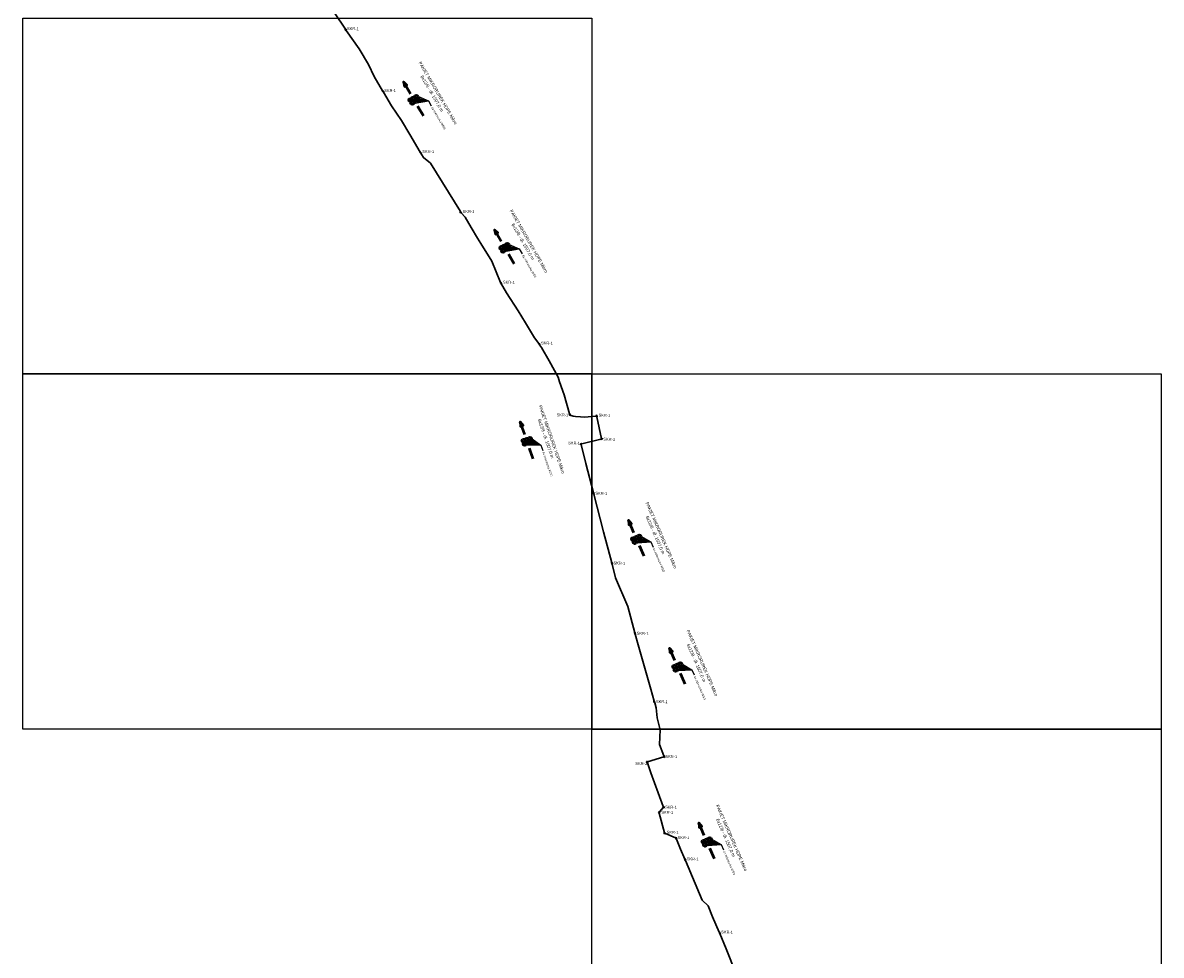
# Model space of a CAD drawing. Header units: millimetres. Extents: x 6424908 to 6427600, y 5873000 to 5879269.
# Tile 7 of 10: x 6426800 to 6427600, y 5874591 to 5875246. Entities that reach past the tile are written whole.
import ezdxf

# ---------------------------------------------------------------- set-up
doc = ezdxf.new("R2010")
doc.units = ezdxf.units.MM
doc.header["$LTSCALE"] = 0.5
doc.header["$XCLIPFRAME"] = 2
doc.layers.get('0').update_dxf_attribs({"linetype": 'CONTINUOUS'})
doc.layers.add('RASTER', color=252, linetype='CONTINUOUS')
doc.layers.add('RUROCIĄG - DZIERŻAWA', color=5, linetype='CONTINUOUS', lineweight=30)
doc.styles.add('1 500', font='calibri.ttf', dxfattribs={"height": 1.5})
picture_1 = doc.add_image_def('image14.tif', size_in_pixel=(13637, 10821))
picture_2 = doc.add_image_def('image15.tif', size_in_pixel=(13714, 10512))
picture_3 = doc.add_image_def('image16.tif', size_in_pixel=(13714, 10512))
picture_4 = doc.add_image_def('image23.tif', size_in_pixel=(13714, 10589))

# ---------------------------------------------------------------- blocks, each defined once
blk = doc.blocks.new('A$C0473530E')
at = {"lineweight": 50, "true_color": 0x010101}
h = blk.add_hatch(color=18, dxfattribs=at)
h.dxf.hatch_style = 1
h.paths.add_polyline_path([(54.5, 4.8), (48.3, 6.7), (54.5, 8.6), (54.5, 6.7)])
edge = h.paths.add_edge_path()
edge.add_line((67.4, 6.7), (48.3, 6.7))
edge.add_line((67.4, 6.7), (48.3, 6.7))
at = {"color": 18, "linetype": 'ByBlock', "lineweight": -2, "true_color": 0x010101}
blk.add_line((88.9, 23.4), (96.9, 23.4), dxfattribs=at)
for points in [[(76.4, 14.5), (88.9, 23.4)], [(77.9, 5.6), (88.9, 23.4)], [(78, 10.3), (88.9, 23.4)], [(80.7, 15.2), (88.9, 23.4)], [(82.4, 5.7), (88.9, 23.4)], [(82.7, 10.1), (88.9, 23.4)]]:
    blk.add_lwpolyline(points, dxfattribs=at)
at = {"color": 18, "lineweight": 50, "true_color": 0x010101}
for points in [[(67.4, 6.7), (48.3, 6.7), (54.5, 8.6), (54.5, 6.7)], [(60.5, 6.7), (48.3, 6.7), (54.5, 4.8), (54.5, 6.7)], [(103.6, 6.7), (87.6, 6.7)], [(103.6, 6.7), (88.2, 6.7)]]:
    blk.add_lwpolyline(points, dxfattribs=at)
at = {"color": 5, "lineweight": 50}
blk.add_circle((75.1, 2.3), 2.32, dxfattribs=at)
at = {"color": 1, "lineweight": 50}
blk.add_circle((75.2, 11.7), 2.32, dxfattribs=at)
at = {"color": 34, "lineweight": 50, "true_color": 0x964b00}
blk.add_circle((75.2, 7), 2.32, dxfattribs=at)
at = {"color": 3, "lineweight": 50}
blk.add_circle((79.9, 2.4), 2.32, dxfattribs=at)
at = {"color": 2, "lineweight": 50}
blk.add_circle((80, 11.6), 2.32, dxfattribs=at)
at = {"color": 18, "lineweight": 50, "true_color": 0x010101}
blk.add_circle((80, 7), 2.32, dxfattribs=at)
at = {"color": 18, "true_color": 0x010101}
for points in [[(77.5, 14.8), (75.6, 13.9), (77.1, 15.4)], [(78.3, 10.1), (76.8, 8.8), (77.8, 10.5)], [(78.2, 5.4), (76.8, 3.9), (77.6, 5.7)], [(80.9, 15), (79.3, 13.8), (80.4, 15.5)], [(82.7, 5.6), (81.7, 3.8), (82.1, 5.8)], [(83, 10), (81.9, 8.3), (82.4, 10.3)]]:
    blk.add_solid(points, dxfattribs=at)
at = {"color": 250, "ltscale": 0.3, "insert": (31.1, 42.8), "char_height": 4.5, "attachment_point": 1, "style": '1 500'}
blk.add_mtext_dynamic_manual_height_columns('\\pi4.4216;{\\fArial Narrow|b0|i0|c0|p34;\\C18;\\c65793;PAKIET MIKRORUREK HDPE Mikro \\P\\pi22.432;\\fArial Narrow|b0|i0|c238|p34;6\\fArial Narrow|b0|i0|c0|p34;x1\\fArial Narrow|b0|i0|c238|p34;2\\fArial Narrow|b0|i0|c0|p34;/\\fArial Narrow|b0|i0|c238|p34;8\\fArial Narrow|b0|i0|c0|p34; \\fArial Narrow|b0|i0|c238|p34;- dł. 1507,0 m}', width=92.735, gutter_width=7.5, heights=[0], dxfattribs=at)
at = {"color": 18, "true_color": 0x010101, "insert": (98.9, 25), "char_height": 3, "attachment_point": 1}
blk.add_mtext('{\\fArial|b0|i0|c238|p34;6\\fArial|b0|i0|c0|p34;x mikrorurka WSS}', dxfattribs=at)

msp = doc.modelspace()

# ---------------------------------------------------------------- linework, layer by layer
at = {"layer": 'RUROCIĄG - DZIERŻAWA', "ltscale": 0.3}
msp.add_lwpolyline([(6427308.45, 5874559.84), (6427294.5, 5874595.19), (6427290.06, 5874605.96), (6427289.59, 5874606.86), (6427284.96, 5874617.78), (6427281.85, 5874625.5), (6427277.69, 5874629.49), (6427265.83, 5874657.36), (6427265.44, 5874658.28), (6427262.44, 5874665.32), (6427259.47, 5874672.35), (6427258.93, 5874673.22), (6427251.79, 5874676.22), (6427251.17, 5874676.62), (6427247.28, 5874690.58), (6427247.62, 5874691.55), (6427250.31, 5874694.66), (6427250.28, 5874695.32), (6427246.64, 5874704.82), (6427241.5, 5874718.9), (6427239.17, 5874725.95), (6427239.18, 5874726.58), (6427250.65, 5874730.25), (6427250.66, 5874730.78), (6427247.56, 5874738.85), (6427248.14, 5874749.03), (6427245.96, 5874757.48), (6427245.26, 5874764.55), (6427244.28, 5874768.06), (6427243.87, 5874769.23), (6427241.45, 5874777.72), (6427232.64, 5874808.8), (6427230.6, 5874816.39), (6427230.34, 5874817.36), (6427225.35, 5874835.86), (6427216.69, 5874855.9), (6427214.25, 5874865.62), (6427214.08, 5874866.6), (6427208.27, 5874888.32), (6427201.52, 5874914.74), (6427201.27, 5874915.7), (6427201.27, 5874915.7), (6427195.9, 5874936.31), (6427192.65, 5874949.8), (6427193.05, 5874950.13), (6427206.46, 5874953.39), (6427206.87, 5874953.76), (6427203.52, 5874969.19), (6427203.28, 5874969.7), (6427203.28, 5874969.7), (6427203.28, 5874969.7), (6427194.79, 5874969.03), (6427192.19, 5874969.06), (6427188.63, 5874969.38), (6427186.87, 5874969.64), (6427185.58, 5874970.01), (6427184.74, 5874970.24), (6427184.42, 5874971.15), (6427180.62, 5874984.53), (6427177.43, 5874993.67), (6427176.31, 5874997.03), (6427170.11, 5875008.52), (6427164.77, 5875017.84), (6427163.32, 5875019.75), (6427162.82, 5875020.6), (6427159.71, 5875024.7), (6427156.25, 5875030.47), (6427156.25, 5875030.47), (6427156.25, 5875030.47), (6427156.25, 5875030.47), (6427156.25, 5875030.47), (6427153.38, 5875035.34), (6427148.21, 5875043.72), (6427140.2, 5875056.36), (6427135.94, 5875063.53), (6427129.8, 5875078.69), (6427122.06, 5875091.04), (6427122.06, 5875091.04), (6427122.06, 5875091.04), (6427122.06, 5875091.04), (6427122.06, 5875091.04), (6427119.74, 5875094.75), (6427115.18, 5875102.27), (6427111.01, 5875109.52), (6427108.15, 5875112.55), (6427107.66, 5875113.42), (6427086.69, 5875147.42), (6427081.8, 5875151.37), (6427079.54, 5875155.15), (6427072.08, 5875167.63), (6427066.2, 5875177.42), (6427059.25, 5875187.83), (6427053.55, 5875197.45), (6427053.04, 5875198.31), (6427047.1, 5875208.45), (6427043.2, 5875216.71), (6427036.54, 5875227.81), (6427027.42, 5875240.73), (6427026.91, 5875241.59), (6427019.13, 5875253.06)], dxfattribs=at)
for points in [[(6427027.23, 5875240.61), (6427026.7, 5875241.46), (6427027.12, 5875241.72), (6427027.65, 5875240.88)], [(6427053.34, 5875197.31), (6427052.8, 5875198.16), (6427053.23, 5875198.42), (6427053.76, 5875197.58)], [(6427079.83, 5875154.15), (6427079.3, 5875155), (6427079.72, 5875155.26), (6427080.25, 5875154.42)], [(6427107.96, 5875112.42), (6427107.42, 5875113.27), (6427107.85, 5875113.54), (6427108.38, 5875112.69)], [(6427136.3, 5875062.56), (6427135.71, 5875063.36), (6427136.11, 5875063.66), (6427136.7, 5875062.85)], [(6427163.23, 5875019.66), (6427162.64, 5875020.47), (6427163.04, 5875020.76), (6427163.63, 5875019.96)], [(6427184.54, 5874970.15), (6427184.21, 5874971.1), (6427184.68, 5874971.26), (6427185.01, 5874970.32)], [(6427203.39, 5874969.16), (6427203.16, 5874970.13), (6427203.64, 5874970.25), (6427203.87, 5874969.27)], [(6427193.12, 5874949.96), (6427192.17, 5874949.67), (6427192.02, 5874950.14), (6427192.98, 5874950.44)], [(6427207.52, 5874953.41), (6427206.55, 5874953.17), (6427206.43, 5874953.65), (6427207.4, 5874953.89)], [(6427201.27, 5874914.68), (6427201.06, 5874915.66), (6427201.55, 5874915.77), (6427201.76, 5874914.79)], [(6427214.04, 5874865.57), (6427213.83, 5874866.55), (6427214.32, 5874866.65), (6427214.53, 5874865.67)], [(6427230.35, 5874816.34), (6427230.14, 5874817.32), (6427230.63, 5874817.42), (6427230.84, 5874816.44)], [(6427243.89, 5874768.2), (6427243.61, 5874769.16), (6427244.09, 5874769.3), (6427244.37, 5874768.34)], [(6427238.88, 5874725.86), (6427238.58, 5874726.82), (6427239.06, 5874726.96), (6427239.36, 5874726.01)], [(6427250.85, 5874729.77), (6427250.46, 5874730.69), (6427250.92, 5874730.88), (6427251.31, 5874729.96)], [(6427250.48, 5874694.24), (6427250.09, 5874695.16), (6427250.55, 5874695.36), (6427250.94, 5874694.44)], [(6427246.86, 5874690.85), (6427247.4, 5874691.69), (6427247.82, 5874691.42), (6427247.28, 5874690.58)], [(6427251.72, 5874675.96), (6427250.75, 5874676.21), (6427250.87, 5874676.7), (6427251.84, 5874676.45)], [(6427259.22, 5874672.26), (6427258.89, 5874673.21), (6427259.37, 5874673.37), (6427259.7, 5874672.43)], [(6427265.55, 5874657.25), (6427265.19, 5874658.18), (6427265.66, 5874658.36), (6427266.02, 5874657.43)], [(6427289.83, 5874605.87), (6427289.47, 5874606.81), (6427289.94, 5874606.99), (6427290.3, 5874606.05)]]:
    msp.add_lwpolyline(points, close=True, dxfattribs=at)

# ---------------------------------------------------------------- block references
for p, xscale, yscale, zscale, rotation in [((6427052.69, 5875223.71), 0.4999999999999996, 0.4999999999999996, 0.4999999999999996, 300.2755074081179), ((6427116.8, 5875119.89), 0.4999999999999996, 0.4999999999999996, 0.4999999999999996, 299.8149086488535), ((6427138.8, 5874987.46), 0.4999999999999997, 0.4999999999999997, 0.4999999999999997, 288.9138296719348), ((6427213.02, 5874917.24), 0.4999999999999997, 0.4999999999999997, 0.4999999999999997, 293.5797507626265), ((6427241.85, 5874827.42), 0.4999999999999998, 0.4999999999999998, 0.4999999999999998, 293.5797507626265), ((6427262.48, 5874704.47), 0.4999999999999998, 0.4999999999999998, 0.4999999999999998, 293.5797507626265)]:
    msp.add_blockref('A$C0473530E', p, dxfattribs=dict(xscale=xscale, yscale=yscale, zscale=zscale, rotation=rotation))

# ---------------------------------------------------------------- texts
at = {"layer": 'RUROCIĄG - DZIERŻAWA', "char_height": 2, "attachment_point": 1, "rotation": 358.93982}
for insert in [(6427028.05, 5875243.07), (6427054.22, 5875199.62), (6427081, 5875156.68), (6427109.3, 5875114.55), (6427137.69, 5875064.84), (6427164.46, 5875022.08), (6427175.32, 5874971.59), (6427204.85, 5874971.32), (6427183.5, 5874951.79), (6427208.17, 5874954.46), (6427202.59, 5874916.45), (6427215.29, 5874867.32), (6427231.64, 5874818.05), (6427245.18, 5874769.99), (6427230.66, 5874726.53), (6427251.79, 5874731.42), (6427251.56, 5874695.85), (6427248.95, 5874692.2), (6427252.68, 5874678.17), (6427260.37, 5874674.45), (6427266.8, 5874659.46), (6427291.03, 5874608.03)]:
    msp.add_mtext_dynamic_manual_height_columns('{\\fArial|b0|i0|c238|p34;SKR-1}', width=2.9514, gutter_width=12.5, heights=[0], dxfattribs=dict(at, insert=insert))

# ---------------------------------------------------------------- pictures from other files: only their frames are drawn
at = {"layer": 'RASTER'}
image = msp.add_image(picture_4, insert=(6426786.78, 5874939.17), size_in_units=(435.42, 336.2), dxfattribs=at)
image.set_boundary_path([(421.2, 820.8), (13019.86, 8691.45)])
image = msp.add_image(picture_1, insert=(6426788.17, 5874689.97), size_in_units=(432.97, 343.57), dxfattribs=at)
image.set_boundary_path([(380.4, 1074.8), (12976, 8943.5)])
image = msp.add_image(picture_2, insert=(6427188.71, 5874689.4), size_in_units=(435.42, 333.76), dxfattribs=at)
image.set_boundary_path([(360.54, 747.8), (12957.53, 8619.1)])
image = msp.add_image(picture_3, insert=(6427189.08, 5874438.03), size_in_units=(435.42, 333.76), dxfattribs=at)
image.set_boundary_path([(348.96, 701.83), (12948, 8574.3)])

doc.saveas('drawing.dxf')
